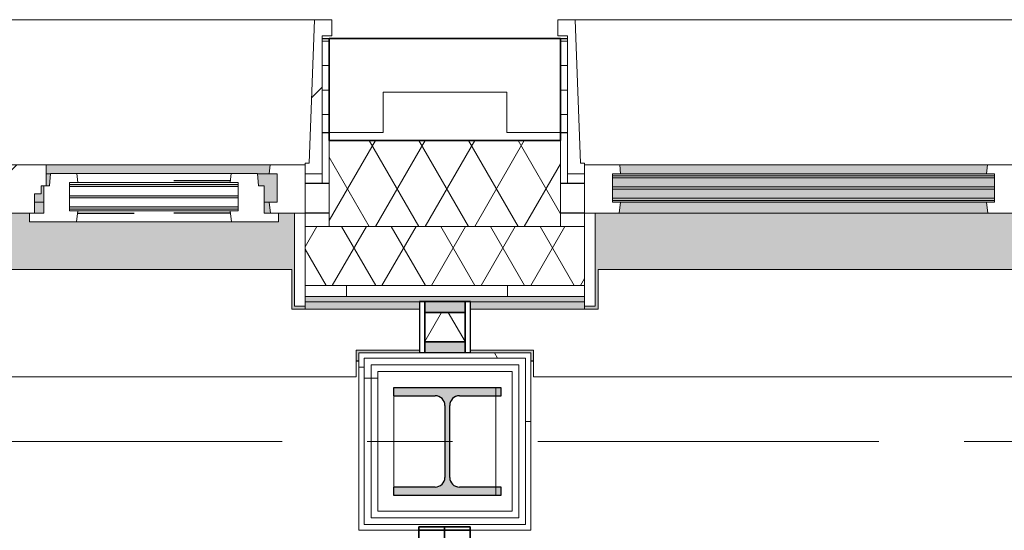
# Model space of a CAD drawing. Extents: x 2744 to 57639, y 3641 to 38820.
# Tile 34 of 179: x 12892 to 14725, y 35663 to 36613. Entities that reach past the tile are written whole.
import ezdxf
from ezdxf.enums import TextEntityAlignment as Align

# ---------------------------------------------------------------- set-up
doc = ezdxf.new("R2010")
doc.units = 0
doc.header["$LTSCALE"] = 50
doc.header["$PDSIZE"] = -5
doc.linetypes.add('gestippeld', pattern=[6.35, 3.175, -3.175])
doc.linetypes.add('stramien', pattern=[22.225, 12.7, -3.175, 3.175, -3.175])
doc.layers.get('0').update_dxf_attribs({"linetype": 'CONTINUOUS'})
doc.layers.get('DEFPOINTS').update_dxf_attribs({"linetype": 'CONTINUOUS'})
for name, color, linetype, lineweight in [('A-GLAZ', 8, 'CONTINUOUS', 25), ('A-GLAZ-CWMG', 8, 'CONTINUOUS', 18), ('A-GLAZ-GLAS', 8, 'CONTINUOUS', 25), ('A-WALL', 8, 'CONTINUOUS', 25), ('A-WALL-MBNI', 8, 'CONTINUOUS', 25), ('A-WALL-PATT', 8, 'CONTINUOUS', 50), ('I-WALL', 8, 'CONTINUOUS', 25), ('S-COLS', 8, 'CONTINUOUS', 18), ('S-GRID', 8, 'CONTINUOUS', 18)]:
    doc.layers.add(name, color=color, linetype=linetype, lineweight=lineweight)
for name, color, linetype in [('AS-I38-M_F----5_Muuraansluitingen', 7, 'CONTINUOUS'), ('AS-L38--', 7, 'CONTINUOUS'), ('AS-L38--_F----5', 7, 'CONTINUOUS'), ('AS-L38--_F---4-', 7, 'CONTINUOUS'), ('AS-L38--_F-23--', 3, 'CONTINUOUS'), ('AS-L38--_F1-----', 2, 'CONTINUOUS'), ('AS-L38--_F123--', 7, 'CONTINUOUS')]:
    doc.layers.add(name, color=color, linetype=linetype)
doc.styles.get("Standard").update_dxf_attribs({"font": 'isocp.shx'})
pattern_1 = [(0, (4516.597, 45345.66), (0, 45.688), []), (90, (4516.6, 45345.66), (-105, 45.688), [45.688, -45.688])]
pattern_2 = [(0, (0, 0), (406.4, 101.6), [33.528, -271.272, 33.528, -271.272, -1625.6]), (0, (0, 0), (406.4, 101.6), [-609.6, 33.528, -576.072, 33.528, -271.272, -711.2]), (0, (0, 0), (406.4, 101.6), [-1524, 33.528, -169.672, 33.528, -474.472]), (120, (152.4, 50.8), (-291.18818, 301.15272), [33.528, -271.272, 33.528, -271.272, -1625.6]), (120, (152.4, 50.8), (-291.18818, 301.15272), [-609.6, 33.528, -576.072, 33.528, -271.272, -711.2]), (120, (152.4, 50.8), (-291.18818, 301.15272), [-1524, 33.528, -169.672, 33.528, -474.472]), (240, (203.2, 254), (-115.21182, -402.75272), [33.528, -271.272, 33.528, -271.272, -1625.6]), (240, (203.2, 254), (-115.21182, -402.75272), [-609.6, 33.528, -576.072, 33.528, -271.272, -711.2]), (240, (203.2, 254), (-115.21182, -402.75272), [-1524, 33.528, -169.672, 33.528, -474.472])]
pattern_3 = [(0, (13523.27, 35595.7), (0, 500), []), (0, (13523.27, 35545.7), (0, 500), []), (0, (13523.27, 35495.7), (0, 500), []), (0, (13523.27, 35445.7), (0, 500), [])]
pattern_4 = [(45, (-14599.93, -36403.2), (-212.132, 212.132), [])]
pattern_5 = [(45, (-12766.6, -36403.2), (-212.132, 212.132), [])]

# ---------------------------------------------------------------- blocks, each defined once
blk = doc.blocks.new('10844_ABT model nieuw_export 08-11-2012_rvt-1-Plotview 4e Verdieping - schaal 1 op 100')
at = {"layer": 'S-COLS', "lineweight": 5}
blk.add_hatch(color=256, dxfattribs=at).paths.add_polyline_path([(13587.8, 35728.2), (13787.8, 35728.2), (13787.8, 35743.2), (13710.3, 35743.2), (13697.5, 35748.5), (13692.3, 35761.2), (13692.3, 35895.2), (13697.5, 35907.9), (13710.3, 35913.2), (13787.8, 35913.2), (13787.8, 35928.2), (13587.8, 35928.2), (13587.8, 35913.2), (13665.3, 35913.2), (13678, 35907.9), (13683.3, 35895.2), (13683.3, 35761.2), (13678, 35748.5), (13665.3, 35743.2), (13587.8, 35743.2)], flags=0)
at = {"layer": 'S-COLS', "color": 0, "lineweight": 25}
for p, q in [((13787.8, 35928.2), (13587.8, 35928.2)), ((13587.8, 35928.2), (13587.8, 35913.2)), ((13787.8, 35913.2), (13787.8, 35928.2)), ((13587.8, 35913.2), (13665.3, 35913.2)), ((13710.3, 35913.2), (13787.8, 35913.2)), ((13683.3, 35895.2), (13683.3, 35761.2)), ((13692.3, 35761.2), (13692.3, 35895.2)), ((13665.3, 35743.2), (13587.8, 35743.2)), ((13587.8, 35743.2), (13587.8, 35728.2)), ((13787.8, 35743.2), (13710.3, 35743.2)), ((13787.8, 35728.2), (13787.8, 35743.2)), ((13587.8, 35728.2), (13787.8, 35728.2))]:
    blk.add_line(p, q, dxfattribs=at)
for centre, start, end in [((13665.3, 35895.2), 0, 90), ((13710.3, 35895.2), 90, 180), ((13665.3, 35761.2), 270, 0), ((13710.3, 35761.2), 180, 270)]:
    blk.add_arc(centre, 18, start, end, dxfattribs=at)
blk = doc.blocks.new('22_KA_systeempanel_dicht - staal-8120713-Plotview 4e Verdieping - schaal 1 op 100')
at = {"layer": 'A-GLAZ', "lineweight": 18}
h = blk.add_hatch(color=256, dxfattribs=at)
h.paths.add_polyline_path([(-47.5, 37.5), (-47.5, -37.5), (-27.5, -37.5), (-27.5, 37.5)], flags=0)
h.paths.add_polyline_path([(27.5, -37.5), (47.5, -37.5), (47.5, 37.5), (27.5, 37.5), (27.5, 4.3)], flags=0)
h = blk.add_hatch(dxfattribs=at)
h.set_pattern_fill('FP_269', color=256, style=0, pattern_type=2)
h.set_pattern_definition([(330, (-36041.03, 13683.26), (60, 103.92305), []), (30, (-36041.03, 13683.26), (-60, 103.92305), [])])
h.paths.add_polyline_path([(-27.5, -37.5), (27.5, -37.5), (27.5, 37.5), (-27.5, 37.5), (-27.5, 4.3)], flags=0)
at = {"layer": 'A-GLAZ'}
for p, q in [((47.5, 47.5), (-47.5, 47.5)), ((-47.5, 47.5), (-47.5, 37.5)), ((-47.5, 37.5), (47.5, 37.5)), ((-27.5, 37.5), (-47.5, 37.5)), ((-47.5, 37.5), (-47.5, -37.5)), ((27.5, 37.5), (-27.5, 37.5)), ((-27.5, 37.5), (-27.5, -37.5)), ((-27.5, -37.5), (-27.5, 37.5)), ((27.5, -37.5), (27.5, 37.5)), ((47.5, 37.5), (27.5, 37.5)), ((27.5, 37.5), (27.5, -37.5)), ((47.5, 37.5), (47.5, 47.5)), ((47.5, -37.5), (47.5, 37.5)), ((47.5, -37.5), (-47.5, -37.5)), ((-47.5, -37.5), (-47.5, -47.5)), ((-47.5, -37.5), (-27.5, -37.5)), ((-47.5, -47.5), (47.5, -47.5)), ((-27.5, -37.5), (27.5, -37.5)), ((27.5, -37.5), (47.5, -37.5)), ((47.5, -47.5), (47.5, -37.5))]:
    blk.add_line(p, q, dxfattribs=at)
blk = doc.blocks.new('31_KA_Houten kozijn metselwerkgevel met draaiend deel verdieping - 31_KA_Houten kozijn metselwerkgevel met draaiend deel verdieping-V109-Plotview 4e Verdieping - schaal 1 op 100')
at = {"layer": 'A-GLAZ', "lineweight": 18}
h = blk.add_hatch(dxfattribs=at)
h.set_pattern_fill('FP_359', color=256, style=0, pattern_type=2)
h.set_pattern_definition(pattern_4)
h.paths.add_polyline_path([(-688.5, -76.9), (-656.5, -76.9), (-656.5, -56.9), (-664.2, -56.9), (-673.9, 210.1), (-706.5, 210.1), (-706.5, 180.1), (-688.5, 180.1), (-688.5, -53)], flags=0)
h = blk.add_hatch(dxfattribs=at)
h.set_pattern_fill('FP_359', color=256, style=0, pattern_type=2)
h.set_pattern_definition(pattern_4)
h.paths.add_polyline_path([(656.5, -76.9), (688.5, -76.9), (688.5, 180.1), (706.5, 180.1), (706.5, 210.1), (673.9, 210.1), (664.2, -56.9), (656.5, -56.9)], flags=0)
at = {"layer": 'A-GLAZ'}
h = blk.add_hatch(color=256, dxfattribs=at)
h.paths.add_polyline_path([(-589.5, -77), (92, -77), (93.6, -60), (-591.1, -60)], flags=0)
h.paths.add_polyline_path([(182.1, -77), (182.2, -76), (589.5, -77), (591.1, -60), (174, -60), (174, -77), (180.5, -77)], flags=0)
at = {"layer": 'A-GLAZ', "lineweight": 18}
h = blk.add_hatch(dxfattribs=at)
h.set_pattern_fill('FP_359', color=256, style=0, pattern_type=2)
h.set_pattern_definition(pattern_4)
h.paths.add_polyline_path([(94.3, -150), (152.5, -150), (152.5, -114), (165, -114), (165, -99), (174, -99), (174, -60), (93.6, -60), (92, -77), (107, -77), (107, -129.8), (92, -129.8)], flags=0)
at = {"layer": 'A-GLAZ'}
h = blk.add_hatch(color=256, dxfattribs=at)
h.paths.add_polyline_path([(-591.1, -129.8), (107, -129.8), (107, -126.3), (-604.5, -126.3), (-604.5, -129.8), (-591.8, -129.8)], flags=0)
h.paths.add_polyline_path([(152.5, -129.8), (170, -129.8), (170, -99), (165, -99), (165, -114), (152.5, -114)], flags=0)
h.paths.add_polyline_path([(589.5, -129.8), (604.5, -129.8), (604.5, -77), (567.9, -77), (569.5, -99), (580, -99), (580, -129.8)], flags=0)
h.paths.add_polyline_path([(90.3, -122.3), (107, -122.3), (107, -105.3), (-604.5, -105.3), (-604.5, -122.3), (27, -122.3)], flags=0)
h.paths.add_polyline_path([(27, -101.3), (107, -101.3), (107, -84.3), (-604.5, -84.3), (-604.5, -101.3), (-586.3, -101.3)], flags=0)
h.paths.add_polyline_path([(180.5, -99), (182.1, -77), (174, -77), (174, -99)], flags=0)
h.paths.add_polyline_path([(93.9, -80.3), (107, -80.3), (107, -77), (-604.5, -77), (-604.5, -80.3), (93.6, -80.3)], flags=0)
h = blk.add_hatch(color=256, dxfattribs=at)
h.paths.add_polyline_path([(-591.8, -150), (94.3, -150), (92, -129.8), (-589.5, -129.8)], flags=0)
h.paths.add_polyline_path([(580, -150), (591.8, -150), (589.5, -129.8), (580, -129.8), (580, -145.8)], flags=0)
h.paths.add_polyline_path([(170, -150), (170, -129.8), (152.5, -129.8), (152.5, -150)], flags=0)
blk.add_hatch(color=256, dxfattribs=at).paths.add_polyline_path([(-631.5, -328.5), (-631.5, -255), (631.5, -255), (631.5, -328.5), (656.5, -328.5), (656.5, -323.5), (636.5, -323.5), (636.5, -150), (607, -150), (607, -166), (143, -166), (143, -150), (-636.5, -150), (-636.5, -323.5), (-656.5, -323.5), (-656.5, -328.5), (-636.5, -328.5)], flags=0)
at = {"layer": 'A-GLAZ', "lineweight": 18}
for p, q in [((-706.5, 210.1), (-673.9, 210.1)), ((-706.5, 180.1), (-706.5, 210.1)), ((-673.9, 210.1), (-664.2, -56.9)), ((-673.9, 210.1), (673.9, 210.1)), ((673.9, 210.1), (664.2, -56.9)), ((706.5, 210.1), (673.9, 210.1)), ((706.5, 180.1), (706.5, 210.1)), ((-688.5, 180.1), (-706.5, 180.1)), ((-688.5, -76.9), (-688.5, 180.1)), ((688.5, -76.9), (688.5, 180.1)), ((688.5, 180.1), (706.5, 180.1)), ((-664.2, -56.9), (-656.5, -56.9)), ((-656.5, -56.9), (-656.5, -76.9)), ((-656.5, -150), (-656.5, -60)), ((-656.5, -60), (-591.1, -60)), ((-591.1, -60), (93.6, -60)), ((-591.1, -60), (-589.5, -77)), ((92, -77), (93.6, -60)), ((93.6, -60), (174, -60)), ((174, -60), (174, -99)), ((174, -60), (591.1, -60)), ((589.5, -77), (591.1, -60)), ((591.1, -60), (656.5, -60)), ((664.2, -56.9), (656.5, -56.9)), ((656.5, -56.9), (656.5, -76.9)), ((656.5, -60), (656.5, -150)), ((-656.5, -76.9), (-688.5, -76.9)), ((-688.5, -76.9), (-688.5, -94.9)), ((-604.5, -77), (-604.5, -80.3)), ((-589.5, -77), (-604.5, -77)), ((-604.5, -84.3), (-604.5, -101.3)), ((92, -77), (-589.5, -77)), ((107, -77), (92, -77)), ((107, -80.3), (107, -77)), ((107, -101.3), (107, -84.3)), ((182.1, -77), (174, -77)), ((589.5, -77), (567.9, -77)), ((604.5, -77), (589.5, -77)), ((604.5, -129.8), (604.5, -77)), ((656.5, -76.9), (688.5, -76.9)), ((688.5, -94.9), (688.5, -76.9)), ((-604.5, -105.3), (-604.5, -122.3)), ((107, -122.3), (107, -105.3)), ((165, -99), (165, -114)), ((170, -99), (165, -99)), ((-604.5, -126.3), (-604.5, -129.8)), ((107, -129.8), (107, -126.3)), ((152.5, -114), (152.5, -150)), ((165, -114), (152.5, -114)), ((-604.5, -129.8), (-589.5, -129.8)), ((-589.5, -129.8), (-591.8, -150)), ((-589.5, -129.8), (92, -129.8)), ((92, -129.8), (107, -129.8)), ((94.3, -150), (92, -129.8)), ((152.5, -129.8), (170, -129.8)), ((580, -129.8), (589.5, -129.8)), ((589.5, -129.8), (604.5, -129.8)), ((591.8, -150), (589.5, -129.8)), ((-656.5, -150), (-636.5, -150)), ((-656.5, -323.5), (-656.5, -150)), ((-591.8, -150), (-656.5, -150)), ((-636.5, -150), (-636.5, -323.5)), ((94.3, -150), (-591.8, -150)), ((143, -150), (94.3, -150)), ((656.5, -150), (607, -150)), ((636.5, -150), (656.5, -150)), ((636.5, -323.5), (636.5, -150)), ((656.5, -150), (656.5, -323.5)), ((-636.5, -323.5), (-656.5, -323.5)), ((-656.5, -328.5), (-656.5, -323.5)), ((656.5, -323.5), (636.5, -323.5)), ((656.5, -323.5), (656.5, -328.5))]:
    blk.add_line(p, q, dxfattribs=at)
blk = doc.blocks.new('31_KA_Houten kozijn metselwerkgevel triple glas - Type-9950180-Plotview 4e Verdieping - schaal 1 op 100')
at = {"layer": 'A-GLAZ'}
for points in [[(690.5, 42), (711.5, 42), (711.5, 46), (0, 46), (0, 42), (374.5, 42)], [(690.5, 21), (711.5, 21), (711.5, 25), (0, 25), (0, 21), (374.5, 21)], [(0, 0), (711.5, 0), (711.5, 4), (0, 4)]]:
    blk.add_hatch(color=256, dxfattribs=at).paths.add_polyline_path(points, flags=0)
at = {"layer": 'A-GLAZ', "lineweight": 18}
for p, q in [((0, 46), (711.5, 46)), ((0, 42), (0, 46)), ((711.5, 42), (0, 42)), ((711.5, 46), (711.5, 42)), ((0, 25), (711.5, 25)), ((0, 21), (0, 25)), ((711.5, 21), (0, 21)), ((711.5, 25), (711.5, 21)), ((0, 4), (711.5, 4)), ((0, 0), (0, 4)), ((711.5, 0), (0, 0)), ((711.5, 4), (711.5, 0))]:
    blk.add_line(p, q, dxfattribs=at)
blk = doc.blocks.new('31_KA_Houten kozijn metselwerkgevel met draaiend deel verdieping - 31_KA_Houten kozijn metselwerkgevel met draaiend deel verdieping-V110-Plotview 4e Verdieping - schaal 1 op 100')
at = {"layer": 'A-GLAZ', "lineweight": 18}
h = blk.add_hatch(dxfattribs=at)
h.set_pattern_fill('FP_360', color=256, style=0, pattern_type=2)
h.set_pattern_definition(pattern_5)
h.paths.add_polyline_path([(656.5, -76.9), (688.5, -76.9), (688.5, 180.1), (706.5, 180.1), (706.5, 210.1), (673.9, 210.1), (664.2, -56.9), (656.5, -56.9)], flags=0)
h = blk.add_hatch(dxfattribs=at)
h.set_pattern_fill('FP_360', color=256, style=0, pattern_type=2)
h.set_pattern_definition(pattern_5)
h.paths.add_polyline_path([(-656.5, -150), (-591.8, -150), (-589.5, -129.8), (-604.5, -129.8), (-604.5, -77), (-589.5, -77), (-591.1, -60), (-656.5, -60), (-656.5, -126.3)], flags=0)
h.paths.add_polyline_path([(591.8, -150), (656.5, -150), (656.5, -60), (591.1, -60), (589.5, -77), (604.5, -77), (604.5, -129.8), (589.5, -129.8)], flags=0)
at = {"layer": 'A-GLAZ'}
h = blk.add_hatch(color=256, dxfattribs=at)
h.paths.add_polyline_path([(-35.5, -77), (92, -77), (93.6, -60), (-591.1, -60), (-589.5, -77)], flags=0)
h.paths.add_polyline_path([(182.1, -77), (182.2, -76), (589.5, -77), (591.1, -60), (174, -60), (174, -77), (180.5, -77)], flags=0)
at = {"layer": 'A-GLAZ', "lineweight": 18}
h = blk.add_hatch(dxfattribs=at)
h.set_pattern_fill('FP_360', color=256, style=0, pattern_type=2)
h.set_pattern_definition(pattern_5)
h.paths.add_polyline_path([(94.3, -150), (152.5, -150), (152.5, -114), (165, -114), (165, -99), (174, -99), (174, -60), (93.6, -60), (92, -77), (107, -77), (107, -129.8), (92, -129.8)], flags=0)
at = {"layer": 'A-GLAZ'}
h = blk.add_hatch(color=256, dxfattribs=at)
h.paths.add_polyline_path([(170, -129.8), (170, -99), (165, -99), (165, -114), (152.5, -114), (152.5, -129.8), (165, -129.8)], flags=0)
h.paths.add_polyline_path([(94.3, -129.8), (107, -129.8), (107, -126.3), (-604.5, -126.3), (-604.5, -129.8), (92, -129.8)], flags=0)
h.paths.add_polyline_path([(589.5, -129.8), (604.5, -129.8), (604.5, -77), (567.9, -77), (569.5, -99), (580, -99), (580, -129.8)], flags=0)
h.paths.add_polyline_path([(-604.5, -122.3), (107, -122.3), (107, -105.3), (-604.5, -105.3)], flags=0)
h.paths.add_polyline_path([(-591.8, -101.3), (107, -101.3), (107, -84.3), (-604.5, -84.3), (-604.5, -101.3)], flags=0)
h.paths.add_polyline_path([(174, -99), (180.5, -99), (182.1, -77), (174, -77), (174, -84.3)], flags=0)
h.paths.add_polyline_path([(-584, -80.3), (107, -80.3), (107, -77), (-604.5, -77), (-604.5, -80.3), (-589.5, -80.3)], flags=0)
h = blk.add_hatch(color=256, dxfattribs=at)
h.paths.add_polyline_path([(-591.8, -150), (94.3, -150), (92, -129.8), (-589.5, -129.8)], flags=0)
h.paths.add_polyline_path([(589.5, -150), (591.8, -150), (589.5, -129.8), (580, -129.8), (580, -150)], flags=0)
h.paths.add_polyline_path([(152.5, -150), (170, -150), (170, -129.8), (152.5, -129.8), (152.5, -145.8)], flags=0)
blk.add_hatch(color=256, dxfattribs=at).paths.add_polyline_path([(656.5, -328.5), (656.5, -323.5), (636.5, -323.5), (636.5, -150), (607, -150), (607, -166), (143, -166), (143, -150), (-636.5, -150), (-636.5, -323.5), (-656.5, -323.5), (-656.5, -328.5), (-631.5, -328.5), (-631.5, -255), (631.5, -255), (631.5, -328.5), (636.5, -328.5)], flags=0)
at = {"layer": 'A-GLAZ', "lineweight": 18}
for p, q in [((-706.5, 210.1), (-673.9, 210.1)), ((-706.5, 180.1), (-706.5, 210.1)), ((-673.9, 210.1), (-664.2, -56.9)), ((-673.9, 210.1), (673.9, 210.1)), ((673.9, 210.1), (664.2, -56.9)), ((706.5, 210.1), (673.9, 210.1)), ((706.5, 180.1), (706.5, 210.1)), ((-688.5, 180.1), (-706.5, 180.1)), ((-688.5, -76.9), (-688.5, 180.1)), ((688.5, -76.9), (688.5, 180.1)), ((688.5, 180.1), (706.5, 180.1)), ((-664.2, -56.9), (-656.5, -56.9)), ((-656.5, -56.9), (-656.5, -76.9)), ((-656.5, -150), (-656.5, -60)), ((-656.5, -60), (-591.1, -60)), ((-591.1, -60), (93.6, -60)), ((-591.1, -60), (-589.5, -77)), ((92, -77), (93.6, -60)), ((93.6, -60), (174, -60)), ((174, -60), (174, -99)), ((174, -60), (591.1, -60)), ((589.5, -77), (591.1, -60)), ((591.1, -60), (656.5, -60)), ((664.2, -56.9), (656.5, -56.9)), ((656.5, -56.9), (656.5, -76.9)), ((656.5, -60), (656.5, -150)), ((-656.5, -76.9), (-688.5, -76.9)), ((-688.5, -76.9), (-688.5, -94.9)), ((-604.5, -77), (-604.5, -80.3)), ((-589.5, -77), (-604.5, -77)), ((-604.5, -84.3), (-604.5, -101.3)), ((92, -77), (-589.5, -77)), ((107, -77), (92, -77)), ((107, -80.3), (107, -77)), ((107, -101.3), (107, -84.3)), ((182.1, -77), (174, -77)), ((589.5, -77), (567.9, -77)), ((604.5, -77), (589.5, -77)), ((604.5, -129.8), (604.5, -77)), ((656.5, -76.9), (688.5, -76.9)), ((688.5, -94.9), (688.5, -76.9)), ((-604.5, -105.3), (-604.5, -122.3)), ((107, -122.3), (107, -105.3)), ((165, -99), (165, -114)), ((170, -99), (165, -99)), ((-604.5, -126.3), (-604.5, -129.8)), ((107, -129.8), (107, -126.3)), ((152.5, -114), (152.5, -150)), ((165, -114), (152.5, -114)), ((-604.5, -129.8), (-589.5, -129.8)), ((-589.5, -129.8), (-591.8, -150)), ((-589.5, -129.8), (92, -129.8)), ((92, -129.8), (107, -129.8)), ((94.3, -150), (92, -129.8)), ((152.5, -129.8), (170, -129.8)), ((580, -129.8), (589.5, -129.8)), ((589.5, -129.8), (604.5, -129.8)), ((591.8, -150), (589.5, -129.8)), ((-656.5, -150), (-636.5, -150)), ((-656.5, -323.5), (-656.5, -150)), ((-591.8, -150), (-656.5, -150)), ((-636.5, -150), (-636.5, -323.5)), ((94.3, -150), (-591.8, -150)), ((143, -150), (94.3, -150)), ((656.5, -150), (607, -150)), ((636.5, -150), (656.5, -150)), ((636.5, -323.5), (636.5, -150)), ((656.5, -150), (656.5, -323.5)), ((-636.5, -323.5), (-656.5, -323.5)), ((-656.5, -328.5), (-656.5, -323.5)), ((656.5, -323.5), (636.5, -323.5)), ((656.5, -323.5), (656.5, -328.5))]:
    blk.add_line(p, q, dxfattribs=at)
blk = doc.blocks.new('31_KA_Houten kozijn draaiend deel metselwerkgevel - Type-V125-Plotview 4e Verdieping - schaal 1 op 100')
at = {"layer": 'A-GLAZ', "lineweight": 18}
for p, q in [((10.5, 51), (12.2, 74)), ((12.2, 74), (61.4, 74)), ((61.4, 74), (63, 57)), ((61.4, 74), (348.6, 74)), ((347, 57), (348.6, 74)), ((348.6, 74), (397.8, 74)), ((397.8, 74), (399.5, 51)), ((48, 57), (48, 53.5)), ((63, 57), (48, 57)), ((347, 57), (63, 57)), ((362, 57), (347, 57)), ((362, 53.5), (362, 57)), ((0, 51), (10.5, 51)), ((0, 0), (0, 51)), ((48, 49.5), (48, 32.5)), ((362, 32.5), (362, 49.5)), ((399.5, 51), (410, 51)), ((410, 51), (410, 0)), ((48, 28.5), (48, 11.5)), ((362, 11.5), (362, 28.5)), ((-27, 0), (0, 0)), ((-27, -16), (-27, 0)), ((48, 7.5), (48, 4.2)), ((48, 4.2), (63, 4.2)), ((63, 4.2), (60.7, -16)), ((63, 4.2), (347, 4.2)), ((347, 4.2), (362, 4.2)), ((349.3, -16), (347, 4.2)), ((362, 4.2), (362, 7.5)), ((410, 0), (437, 0)), ((60.7, -16), (-27, -16)), ((349.3, -16), (60.7, -16)), ((437, -16), (349.3, -16)), ((437, 0), (437, -16))]:
    blk.add_line(p, q, dxfattribs=at)
at = {"layer": 'A-GLAZ', "linetype": 'gestippeld'}
blk.add_line((347.3, 60), (241.8, 60), dxfattribs=at)
at = {"layer": 'A-GLAZ-GLAS'}
for p, q in [((62.5, 0), (168.2, 0)), ((347.5, 0), (241.8, 0))]:
    blk.add_line(p, q, dxfattribs=at)
blk = doc.blocks.new('31_KA_Houten kozijn metselwerkgevel triple glas - Type-9950181-Plotview 4e Verdieping - schaal 1 op 100')
at = {"layer": 'A-GLAZ'}
for points in [[(0, 42), (314, 42), (314, 46), (0, 46)], [(314, 21), (314, 25), (0, 25), (0, 21), (128.4, 21)], [(314, 0), (314, 4), (0, 4), (0, 0), (128.4, 0)]]:
    blk.add_hatch(color=256, dxfattribs=at).paths.add_polyline_path(points, flags=0)
at = {"layer": 'A-GLAZ', "lineweight": 18}
for p, q in [((0, 46), (314, 46)), ((0, 42), (0, 46)), ((314, 42), (0, 42)), ((314, 46), (314, 42)), ((0, 25), (314, 25)), ((0, 21), (0, 25)), ((314, 21), (0, 21)), ((314, 25), (314, 21)), ((0, 4), (314, 4)), ((0, 0), (0, 4)), ((314, 0), (0, 0)), ((314, 4), (314, 0))]:
    blk.add_line(p, q, dxfattribs=at)
blk = doc.blocks.new('28_KA_prefab betonnen borstwering vierde verdieping zuid - 28_KA_prefab betonnen borstwering vierde verdieping zuid-10146233-Plotview 4e Verdieping - schaal 1 op 100')
at = {"layer": 'A-WALL-PATT', "lineweight": 25}
h = blk.add_hatch(color=256, dxfattribs=at)
h.paths.add_polyline_path([(4356.6, 19178.2), (4356.6, 19493.2), (4366.6, 19493.2), (4366.6, 19498.2), (4351.6, 19498.2), (4351.6, 19328.2), (4270.1, 19328.2), (4270.1, 19588.4), (4256.6, 19588.4), (4256.6, 19178.2)], flags=0)
h.paths.add_polyline_path([(4256.6, 20901.4), (4270.1, 20901.4), (4270.1, 21421.7), (4256.6, 21421.7), (4256.6, 20961.8)], flags=0)
h.paths.add_polyline_path([(4351.6, 20991.5), (4366.6, 20991.5), (4366.6, 20996.5), (4356.6, 20996.5), (4356.6, 21326.5), (4366.6, 21326.5), (4366.6, 21331.5), (4351.6, 21331.5), (4351.6, 20996.5)], flags=0)
h.paths.add_polyline_path([(4256.6, 22734.7), (4270.1, 22734.7), (4270.1, 23255), (4256.6, 23255), (4256.6, 22824.9)], flags=0)
h.paths.add_polyline_path([(4361.6, 22824.9), (4366.6, 22824.9), (4366.6, 22829.9), (4356.6, 22829.9), (4356.6, 23159.9), (4366.6, 23160.2), (4366.6, 23164.9), (4351.6, 23164.9), (4351.6, 22824.9), (4356.6, 22824.9)], flags=0)
h.paths.add_polyline_path([(4256.6, 24568), (4270.1, 24568), (4270.1, 25088.4), (4256.6, 25088.4), (4256.6, 24658.2)], flags=0)
h.paths.add_polyline_path([(4361.6, 24658.2), (4366.6, 24658.2), (4366.6, 24663.2), (4356.6, 24663.2), (4356.6, 24993.2), (4366.6, 24993.2), (4366.6, 24998.2), (4351.6, 24998.2), (4351.6, 24658.2), (4356.6, 24658.2)], flags=0)
h.paths.add_polyline_path([(4256.6, 26401.4), (4270.1, 26401.4), (4270.1, 26921.7), (4256.6, 26921.7), (4256.6, 26457.7)], flags=0)
h.paths.add_polyline_path([(4351.6, 26491.5), (4366.6, 26491.5), (4366.6, 26496.5), (4356.6, 26496.5), (4356.6, 26826.5), (4366.6, 26826.5), (4366.6, 26831.5), (4351.6, 26831.5), (4351.6, 26496.5)], flags=0)
h.paths.add_polyline_path([(4265.1, 28234.7), (4270.1, 28234.7), (4270.1, 28755), (4256.6, 28755), (4256.6, 28234.7)], flags=0)
h.paths.add_polyline_path([(4366.6, 28324.9), (4366.6, 28329.9), (4356.6, 28329.9), (4356.6, 28659.9), (4366.6, 28659.9), (4366.6, 28664.9), (4351.6, 28664.9), (4351.6, 28324.9), (4361.6, 28324.9)], flags=0)
h.paths.add_polyline_path([(4265.1, 30068), (4270.1, 30068), (4270.1, 30588.4), (4256.6, 30588.4), (4256.6, 30068)], flags=0)
h.paths.add_polyline_path([(4366.6, 30158.2), (4366.6, 30163.2), (4356.6, 30163.2), (4356.6, 30493.2), (4366.6, 30493.2), (4366.6, 30498.2), (4351.6, 30498.2), (4351.6, 30158.2), (4361.6, 30158.2)], flags=0)
h.paths.add_polyline_path([(4270.1, 31901.4), (4270.1, 32421.7), (4256.6, 32421.7), (4256.6, 31901.4), (4265.1, 31901.4)], flags=0)
h.paths.add_polyline_path([(4351.6, 31991.5), (4366.6, 31991.5), (4366.6, 31996.5), (4356.6, 31996.5), (4356.6, 32326.5), (4366.6, 32326.5), (4366.6, 32331.5), (4351.6, 32331.5), (4351.6, 31996.5)], flags=0)
h.paths.add_polyline_path([(4256.6, 33734.7), (4270.1, 33734.7), (4270.1, 34255), (4256.6, 34255), (4256.6, 33824.9)], flags=0)
h.paths.add_polyline_path([(4366.6, 33824.9), (4366.6, 33829.9), (4356.6, 33829.9), (4356.6, 34159.9), (4366.6, 34159.9), (4366.6, 34166.9), (4351.6, 34166.9), (4351.6, 33824.9), (4361.6, 33824.9)], flags=0)
h.paths.add_polyline_path([(4270.1, 35568), (4270.1, 35828.2), (4351.6, 35828.2), (4351.6, 35658.2), (4366.6, 35658.2), (4366.6, 35663.2), (4356.6, 35663.2), (4356.6, 35993.2), (4676.6, 35993.2), (4676.6, 35978.2), (4681.6, 35978.2), (4681.6, 35998.2), (4516.6, 35998.2), (4516.6, 36074.7), (4776.8, 36074.7), (4776.8, 36088.2), (4256.6, 36088.2), (4256.6, 35568), (4265.1, 35568)], flags=0)
h.paths.add_polyline_path([(19068.1, 35978.2), (19076.6, 35978.2), (19075.8, 36088.2), (18923.1, 36088.2), (18923.1, 36074.7), (19068.1, 36074.7)], flags=0)
h.paths.add_polyline_path([(17509.9, 35978.2), (17514.9, 35978.2), (17514.9, 35998.2), (17184.9, 35998.2), (17184.9, 35978.2), (17189.9, 35978.2), (17189.9, 35993.2), (17509.9, 35993.2), (17509.9, 35983.2)], flags=0)
h.paths.add_polyline_path([(15351.6, 35978.2), (15356.6, 35978.2), (15356.6, 35993.2), (15676.6, 35993.2), (15676.6, 35978.2), (15681.6, 35978.2), (15681.6, 35998.2), (15351.6, 35998.2), (15351.6, 35983.2)], flags=0)
h.paths.add_polyline_path([(13848.3, 35978.2), (13848.3, 35998.2), (13730.8, 35998.2), (13730.8, 35993.5), (13635.8, 35993.5), (13635.8, 35998.2), (13518.3, 35998.2), (13518.3, 35978.2), (13523.3, 35978.2), (13523.3, 35993.2), (13843.3, 35993.2), (13843.3, 35978.2)], flags=0)
h.paths.add_polyline_path([(12014.9, 35978.2), (12014.9, 35998.2), (11897.4, 35998.2), (11897.4, 35993.5), (11802.4, 35993.5), (11802.4, 35998.2), (11684.9, 35998.2), (11684.9, 35978.2), (11689.9, 35978.2), (11689.9, 35993.2), (12009.9, 35993.2), (12009.9, 35978.2)], flags=0)
h.paths.add_polyline_path([(10176.6, 35978.2), (10181.6, 35978.2), (10181.6, 35998.2), (10064.1, 35998.2), (10064.1, 35993.5), (9969.1, 35993.5), (9969.1, 35998.2), (9856.6, 35998.2), (9856.6, 35993.2), (10176.6, 35993.2), (10176.6, 35983.2)], flags=0)
h.paths.add_polyline_path([(8343.3, 35978.2), (8348.3, 35978.2), (8348.3, 35998.2), (8018.3, 35998.2), (8018.3, 35978.2), (8023.3, 35978.2), (8023.3, 35993.2), (8343.3, 35993.2), (8343.3, 35983.2)], flags=0)
h.paths.add_polyline_path([(6514.9, 35978.2), (6514.9, 35998.2), (6184.9, 35998.2), (6184.9, 35978.2), (6189.9, 35978.2), (6189.9, 35993.2), (6509.9, 35993.2), (6509.9, 35978.2)], flags=0)
h.paths.add_polyline_path([(17514.9, 36074.7), (17610.1, 36074.7), (17610.1, 36088.2), (17089.8, 36088.2), (17089.8, 36074.7), (17470.6, 36074.7)], flags=0)
h.paths.add_polyline_path([(15776.8, 36074.7), (15776.8, 36088.2), (15256.4, 36088.2), (15256.4, 36074.7), (15681.6, 36074.7)], flags=0)
h.paths.add_polyline_path([(9756.4, 36074.7), (9969.1, 36074.7), (9969.1, 36088.2), (9756.4, 36088.2), (9756.4, 36079.7)], flags=0)
h.paths.add_polyline_path([(11897.4, 36074.7), (12110.1, 36074.7), (12110.1, 36088.2), (11897.4, 36088.2)], flags=0)
h.paths.add_polyline_path([(11802.4, 36074.7), (11802.4, 36088.2), (11589.8, 36088.2), (11589.8, 36074.7), (11783.2, 36074.7)], flags=0)
h.paths.add_polyline_path([(13635.8, 36074.7), (13635.8, 36088.2), (13423.1, 36088.2), (13423.1, 36074.7), (13518.3, 36074.7)], flags=0)
h.paths.add_polyline_path([(10181.6, 36074.7), (10276.8, 36074.7), (10276.8, 36088.2), (10064.1, 36088.2), (10064.1, 36074.7)], flags=0)
h.paths.add_polyline_path([(13730.8, 36074.7), (13943.4, 36074.7), (13943.4, 36088.2), (13730.8, 36088.2)], flags=0)
h.paths.add_polyline_path([(8443.4, 36074.7), (8443.4, 36088.2), (7923.1, 36088.2), (7923.1, 36074.7), (8348.3, 36074.7)], flags=0)
h.paths.add_polyline_path([(6610.1, 36074.7), (6610.1, 36088.2), (6089.8, 36088.2), (6089.8, 36074.7), (6514.9, 36074.7)], flags=0)
at = {"layer": 'A-WALL-MBNI'}
for p, q in [((13518.3, 35978.2), (13523.3, 35978.2)), ((13843.3, 35978.2), (13848.3, 35978.2))]:
    blk.add_line(p, q, dxfattribs=at)
blk = doc.blocks.new('vensterbank tweede verdieping3 - vensterbank tweede verdieping-12052795-Plotview 4e Verdieping - schaal 1 op 100')
at = {"layer": 'A-GLAZ', "lineweight": 18}
for p, q in [((13398.1, 36148.2), (12135.1, 36148.2)), ((13398.1, 36074.7), (13398.1, 36148.2)), ((15231.4, 36148.2), (13968.4, 36148.2)), ((13968.4, 36148.2), (13968.4, 36074.7)), ((13635.8, 36074.7), (13398.1, 36074.7)), ((13968.4, 36074.7), (13730.8, 36074.7)), ((13518.3, 35948.2), (13518.3, 35998.2)), ((13518.3, 35998.2), (13635.8, 35998.2)), ((13730.8, 35998.2), (13848.3, 35998.2)), ((13848.3, 35998.2), (13848.3, 35948.2)), ((12014.9, 35948.2), (13518.3, 35948.2)), ((13848.3, 35948.2), (15351.6, 35948.2))]:
    blk.add_line(p, q, dxfattribs=at)
blk = doc.blocks.new('Onderlegger 4e verdieping')
at = {"layer": 'A-WALL-PATT', "lineweight": 18}
h = blk.add_hatch(dxfattribs=at)
h.set_pattern_fill('FP_1', color=256, angle=45, style=0, pattern_type=2)
h.set_pattern_definition([(45, (400, -4e-13), (-565.685, 565.685), []), (45, (600, -6e-13), (-565.685, 565.685), [])])
h.paths.add_polyline_path([(4631.8, 36403.2), (4731.8, 36403.2), (4731.8, 36578.2), (4516.6, 36578.2), (4516.6, 36478.2), (4631.8, 36478.2)], flags=0)
h.paths.add_polyline_path([(6134.8, 36403.2), (6234.8, 36403.2), (6234.8, 36478.2), (6465.1, 36478.2), (6465.1, 36403.2), (6565.1, 36403.2), (6565.1, 36578.2), (6134.8, 36578.2)], flags=0)
h.paths.add_polyline_path([(8068.1, 36403.2), (8068.1, 36478.2), (8298.4, 36478.2), (8298.4, 36403.2), (8398.4, 36403.2), (8398.4, 36578.2), (7968.1, 36578.2), (7968.1, 36403.2)], flags=0)
h.paths.add_polyline_path([(10203.3, 36403.2), (10231.8, 36403.2), (10231.8, 36578.2), (9801.4, 36578.2), (9801.4, 36403.2), (9901.4, 36403.2), (9901.4, 36478.2), (10131.8, 36478.2), (10131.8, 36403.2)], flags=0)
h.paths.add_polyline_path([(13568.1, 36403.2), (13568.1, 36478.2), (13798.4, 36478.2), (13798.4, 36403.2), (13898.4, 36403.2), (13898.4, 36578.2), (13468.1, 36578.2), (13468.1, 36403.2)], flags=0)
h.paths.add_polyline_path([(11965.1, 36403.2), (12065.1, 36403.2), (12065.1, 36578.2), (11634.8, 36578.2), (11634.8, 36403.2), (11734.8, 36403.2), (11734.8, 36478.2), (11965.1, 36478.2)], flags=0)
h.paths.add_polyline_path([(17234.8, 36403.2), (17234.8, 36478.2), (17465.1, 36478.2), (17465.1, 36403.2), (17565.1, 36403.2), (17565.1, 36578.2), (17134.8, 36578.2), (17134.8, 36403.2), (17154.7, 36403.2)], flags=0)
h.paths.add_polyline_path([(15401.4, 36403.2), (15401.4, 36478.2), (15631.8, 36478.2), (15631.8, 36403.2), (15731.8, 36403.2), (15731.8, 36578.2), (15301.4, 36578.2), (15301.4, 36403.2)], flags=0)
h.paths.add_polyline_path([(19068.1, 36403.2), (19068.1, 36478.2), (19642.3, 36478.2), (19642.3, 36578.2), (18968.1, 36578.2), (18968.1, 36403.2), (19050.5, 36403.2)], flags=0)
h.paths.add_polyline_path([(20314.4, 36478.2), (21286.6, 36478.2), (21286.6, 36578.2), (19742.3, 36578.2), (19742.3, 36478.2)], flags=0)
h = blk.add_hatch(dxfattribs=at)
h.set_pattern_fill('FP_3', color=256, style=0, pattern_type=2)
h.set_pattern_definition(pattern_1)
h.paths.add_polyline_path([(12065.1, 36403.2), (12078.1, 36403.2), (12078.1, 36578.2), (12065.1, 36578.2), (12065.1, 36478.2)], flags=0)
h.paths.add_polyline_path([(13455.1, 36403.2), (13468.1, 36403.2), (13468.1, 36578.2), (13455.1, 36578.2), (13455.1, 36478.2)], flags=0)
h = blk.add_hatch(dxfattribs=at)
h.set_pattern_fill('FP_3', color=256, style=0, pattern_type=2)
h.set_pattern_definition(pattern_1)
h.paths.add_polyline_path([(13898.4, 36403.2), (13911.4, 36403.2), (13911.4, 36578.2), (13898.4, 36578.2), (13898.4, 36452.8)], flags=0)
h.paths.add_polyline_path([(15288.4, 36403.2), (15301.4, 36403.2), (15301.4, 36578.2), (15288.4, 36578.2), (15288.4, 36478.2)], flags=0)
h = blk.add_hatch(dxfattribs=at)
h.set_pattern_fill('FP_2', color=256, angle=60, style=0, pattern_type=2)
h.set_pattern_definition([(240, (12901.59, 36538.2), (46.182, -80.0104), []), (300, (12809.19, 36538.2), (92.382, -0.0104), [])])
h.paths.add_polyline_path([(4516.6, 36228.2), (4731.8, 36228.2), (4731.8, 36388.2), (4516.6, 36388.2), (4516.6, 36350.2)], flags=0)
h.paths.add_polyline_path([(6134.8, 36228.2), (6565.1, 36228.2), (6565.1, 36388.2), (6134.8, 36388.2), (6134.8, 36350.2)], flags=0)
h.paths.add_polyline_path([(7991.5, 36228.2), (8398.4, 36228.2), (8398.4, 36388.2), (7968.1, 36388.2), (7968.1, 36228.2)], flags=0)
h.paths.add_polyline_path([(9801.4, 36228.2), (10231.8, 36228.2), (10231.8, 36388.2), (9801.4, 36388.2), (9801.4, 36350.2)], flags=0)
h.paths.add_polyline_path([(11783.2, 36228.2), (12065.1, 36228.2), (12065.1, 36388.2), (11634.8, 36388.2), (11634.8, 36228.2)], flags=0)
h.paths.add_polyline_path([(13468.1, 36228.2), (13898.4, 36228.2), (13898.4, 36388.2), (13468.1, 36388.2), (13468.1, 36350.2)], flags=0)
h.paths.add_polyline_path([(15301.4, 36228.2), (15731.8, 36228.2), (15731.8, 36388.2), (15301.4, 36388.2), (15301.4, 36350.2)], flags=0)
h.paths.add_polyline_path([(17154.7, 36228.2), (17565.1, 36228.2), (17565.1, 36388.2), (17134.8, 36388.2), (17134.8, 36228.2)], flags=0)
h.paths.add_polyline_path([(19366.5, 36228.2), (19642.3, 36228.2), (19642.3, 36388.2), (18968.1, 36388.2), (18968.1, 36228.2), (19050.5, 36228.2)], flags=0)
h.paths.add_polyline_path([(19742.3, 36228.2), (21286.6, 36228.2), (21286.6, 36388.2), (19742.3, 36388.2), (19742.3, 36334.8)], flags=0)
h = blk.add_hatch(dxfattribs=at)
h.set_pattern_fill('FP_409', color=256, angle=-300, style=0, pattern_type=2)
h.set_pattern_definition([(240, (11666.6, 36188.2), (46.182, -80.0104), []), (300, (11574.2, 36188.2), (92.382, -0.0104), [])])
h.paths.add_polyline_path([(18923.1, 36118.2), (19076.6, 36118.2), (19076.6, 36228.2), (18923.1, 36228.2), (18923.1, 36130.3)], flags=0)
h.paths.add_polyline_path([(17470.6, 36118.2), (17610.1, 36118.2), (17610.1, 36228.2), (17089.8, 36228.2), (17089.8, 36118.2), (17154.7, 36118.2)], flags=0)
h.paths.add_polyline_path([(15574.8, 36118.2), (15776.8, 36118.2), (15776.8, 36228.2), (15256.4, 36228.2), (15256.4, 36118.2), (15258.8, 36118.2)], flags=0)
h.paths.add_polyline_path([(13679, 36118.2), (13943.4, 36118.2), (13943.4, 36228.2), (13423.1, 36228.2), (13423.1, 36118.2)], flags=0)
h.paths.add_polyline_path([(11783.2, 36118.2), (12110.1, 36118.2), (12110.1, 36228.2), (11589.8, 36228.2), (11589.8, 36118.2)], flags=0)
h.paths.add_polyline_path([(10276.8, 36118.2), (10276.8, 36228.2), (9756.4, 36228.2), (9756.4, 36118.2), (10203.3, 36118.2)], flags=0)
h.paths.add_polyline_path([(7923.1, 36118.2), (8443.4, 36118.2), (8443.4, 36228.2), (7923.1, 36228.2), (7923.1, 36130.3)], flags=0)
h.paths.add_polyline_path([(6610.1, 36118.2), (6610.1, 36228.2), (6089.8, 36228.2), (6089.8, 36118.2), (6411.7, 36118.2)], flags=0)
h.paths.add_polyline_path([(4256.6, 36118.2), (4776.8, 36118.2), (4776.8, 36228.2), (4256.6, 36228.2), (4256.6, 36130.3)], flags=0)
h = blk.add_hatch(dxfattribs=at)
h.set_pattern_fill('FP_408', color=256, style=0, pattern_type=2)
h.set_pattern_definition([(90, (0, 0), (-300, 2e-14), [])])
h.paths.add_polyline_path([(18923.1, 36098.2), (19076.6, 36098.2), (19076.6, 36118.2), (18923.1, 36118.2)], flags=0)
h.paths.add_polyline_path([(17610.1, 36098.2), (17610.1, 36118.2), (17089.8, 36118.2), (17089.8, 36098.2), (17470.6, 36098.2)], flags=0)
h.paths.add_polyline_path([(15776.8, 36098.2), (15776.8, 36118.2), (15256.4, 36118.2), (15256.4, 36098.2), (15574.8, 36098.2)], flags=0)
h.paths.add_polyline_path([(13943.4, 36098.2), (13943.4, 36118.2), (13423.1, 36118.2), (13423.1, 36098.2), (13679, 36098.2)], flags=0)
h.paths.add_polyline_path([(12110.1, 36098.2), (12110.1, 36118.2), (11589.8, 36118.2), (11589.8, 36098.2), (12099.1, 36098.2)], flags=0)
h.paths.add_polyline_path([(10276.8, 36098.2), (10276.8, 36118.2), (9756.4, 36118.2), (9756.4, 36098.2), (10203.3, 36098.2)], flags=0)
h.paths.add_polyline_path([(8443.4, 36098.2), (8443.4, 36118.2), (7923.1, 36118.2), (7923.1, 36098.2), (8307.5, 36098.2)], flags=0)
h.paths.add_polyline_path([(6610.1, 36098.2), (6610.1, 36118.2), (6089.8, 36118.2), (6089.8, 36098.2), (6411.7, 36098.2)], flags=0)
h.paths.add_polyline_path([(4515.8, 36098.2), (4776.8, 36098.2), (4776.8, 36118.2), (4256.6, 36118.2), (4256.6, 36098.2)], flags=0)
h = blk.add_hatch(dxfattribs=at)
h.set_pattern_fill('FP_9', color=256, style=0, pattern_type=2)
h.set_pattern_definition(pattern_2)
h.paths.add_polyline_path([(19076.6, 36088.2), (19076.6, 36098.2), (18923.1, 36098.2), (18923.1, 36088.2), (19050.5, 36088.2)], flags=0)
h.paths.add_polyline_path([(17089.8, 36088.2), (17610.1, 36088.2), (17610.1, 36098.2), (17089.8, 36098.2)], flags=0)
h.paths.add_polyline_path([(15776.8, 36088.2), (15776.8, 36098.2), (15256.4, 36098.2), (15256.4, 36088.2), (15574.8, 36088.2)], flags=0)
h.paths.add_polyline_path([(13943.4, 36088.2), (13943.4, 36098.2), (13423.1, 36098.2), (13423.1, 36088.2), (13679, 36088.2)], flags=0)
h.paths.add_polyline_path([(11783.2, 36088.2), (12110.1, 36088.2), (12110.1, 36098.2), (11589.8, 36098.2), (11589.8, 36088.2)], flags=0)
h.paths.add_polyline_path([(10203.3, 36088.2), (10276.8, 36088.2), (10276.8, 36098.2), (9756.4, 36098.2), (9756.4, 36088.2), (9887.3, 36088.2)], flags=0)
h.paths.add_polyline_path([(8443.4, 36088.2), (8443.4, 36098.2), (7923.1, 36098.2), (7923.1, 36088.2), (8307.5, 36088.2)], flags=0)
h.paths.add_polyline_path([(6411.7, 36088.2), (6610.1, 36088.2), (6610.1, 36098.2), (6089.8, 36098.2), (6089.8, 36088.2), (6095.7, 36088.2)], flags=0)
h.paths.add_polyline_path([(4776.8, 36088.2), (4776.8, 36098.2), (4256.6, 36098.2), (4256.6, 36088.2), (4515.8, 36088.2)], flags=0)
h = blk.add_hatch(dxfattribs=at)
h.set_pattern_fill('FP_9', color=256, style=0, pattern_type=2)
h.set_pattern_definition(pattern_2)
h.paths.add_polyline_path([(13833.3, 35983.2), (13843.3, 35983.2), (13843.3, 35993.2), (13523.3, 35993.2), (13523.3, 35983.2), (13679, 35983.2)], flags=0)
h = blk.add_hatch(dxfattribs=at)
h.set_pattern_fill('FP_9', color=256, style=0, pattern_type=2)
h.set_pattern_definition(pattern_2)
h.paths.add_polyline_path([(13533.3, 35663.2), (13533.3, 35983.2), (13523.3, 35983.2), (13523.3, 35663.2)], flags=0)
h = blk.add_hatch(dxfattribs=at)
h.set_pattern_fill('FP_169', color=256, angle=-270, style=0, pattern_type=2)
h.set_pattern_definition([(270, (13483.27, 35993.2), (500, 3e-14), []), (270, (13433.27, 35993.2), (500, 3e-14), []), (270, (13383.27, 35993.2), (500, 3e-14), []), (270, (13333.27, 35993.2), (500, 3e-14), [])])
h.paths.add_polyline_path([(13820.8, 35970.7), (13833.3, 35970.7), (13833.3, 35983.2), (13533.3, 35983.2), (13533.3, 35970.7), (13679, 35970.7)], flags=0)
h = blk.add_hatch(dxfattribs=at)
h.set_pattern_fill('FP_170', color=256, angle=90, style=0, pattern_type=2)
h.set_pattern_definition(pattern_3)
h.paths.add_polyline_path([(13533.3, 35673.2), (13545.8, 35673.2), (13545.8, 35970.7), (13533.3, 35970.7), (13533.3, 35910.5)], flags=0)
h = blk.add_hatch(dxfattribs=at)
h.set_pattern_fill('FP_9', color=256, style=0, pattern_type=2)
h.set_pattern_definition(pattern_2)
h.paths.add_polyline_path([(13833.3, 35663.2), (13843.3, 35663.2), (13843.3, 35983.2), (13833.3, 35983.2), (13833.3, 35673.2)], flags=0)
h = blk.add_hatch(dxfattribs=at)
h.set_pattern_fill('FP_170', color=256, angle=90, style=0, pattern_type=2)
h.set_pattern_definition(pattern_3)
h.paths.add_polyline_path([(13558.3, 35685.7), (13558.3, 35958.2), (13545.8, 35958.2), (13545.8, 35685.7)], flags=0)
at = {"layer": 'A-GLAZ-CWMG', "lineweight": 35}
blk.add_line((13730.8, 35663.2), (13635.8, 35663.2), dxfattribs=at)
at = {"layer": 'A-WALL'}
for p, q in [((13455.1, 36578.2), (13468.1, 36578.2)), ((13898.4, 36578.2), (13911.4, 36578.2)), ((13455.1, 36403.2), (13468.1, 36403.2)), ((13898.4, 36403.2), (13911.4, 36403.2)), ((13468.1, 36308.3), (13423.1, 36308.3)), ((13943.4, 36308.3), (13898.4, 36308.3)), ((13468.1, 36253.2), (13423.1, 36253.2)), ((13943.4, 36253.2), (13898.4, 36253.2))]:
    blk.add_line(p, q, dxfattribs=at)
at = {"layer": 'A-WALL', "lineweight": 35}
for p, q in [((13898.4, 36578.2), (13468.1, 36578.2)), ((13468.1, 36578.2), (13468.1, 36388.2)), ((13898.4, 36388.2), (13898.4, 36578.2)), ((13898.4, 36388.2), (13468.1, 36388.2))]:
    blk.add_line(p, q, dxfattribs=at)
at = {"layer": 'A-WALL', "lineweight": 18}
for p, q in [((13568.1, 36478.2), (13568.1, 36403.2)), ((13798.4, 36478.2), (13568.1, 36478.2)), ((13798.4, 36403.2), (13798.4, 36478.2)), ((13468.1, 36403.2), (13568.1, 36403.2)), ((13798.4, 36403.2), (13898.4, 36403.2)), ((13468.1, 36388.2), (13468.1, 36228.2)), ((13898.4, 36228.2), (13898.4, 36388.2))]:
    blk.add_line(p, q, dxfattribs=at)
at = {"layer": 'I-WALL', "lineweight": 18}
for p, q in [((13943.4, 36228.2), (13423.1, 36228.2)), ((13943.4, 36118.2), (13423.1, 36118.2)), ((13943.4, 36098.2), (13423.1, 36098.2)), ((13423.1, 36088.2), (13943.4, 36088.2)), ((13843.3, 35993.2), (13523.3, 35993.2)), ((13523.3, 35993.2), (13523.3, 35663.2)), ((13843.3, 35663.2), (13843.3, 35993.2)), ((13833.3, 35983.2), (13533.3, 35983.2)), ((13533.3, 35983.2), (13533.3, 35673.2)), ((13820.8, 35970.7), (13545.8, 35970.7)), ((13545.8, 35970.7), (13545.8, 35685.7)), ((13820.8, 35970.7), (13820.8, 35685.7)), ((13833.3, 35983.2), (13833.3, 35673.2)), ((13808.3, 35958.2), (13558.3, 35958.2)), ((13558.3, 35958.2), (13558.3, 35698.2)), ((13808.3, 35958.2), (13808.3, 35698.2)), ((13588.3, 35928.2), (13778.3, 35928.2)), ((13588.3, 35728.2), (13588.3, 35928.2)), ((13778.3, 35928.2), (13778.3, 35728.2)), ((13778.3, 35728.2), (13588.3, 35728.2)), ((13808.3, 35698.2), (13558.3, 35698.2)), ((13820.8, 35685.7), (13545.8, 35685.7)), ((13523.3, 35663.2), (13843.3, 35663.2)), ((13833.3, 35673.2), (13533.3, 35673.2))]:
    blk.add_line(p, q, dxfattribs=at)
at = {"layer": 'S-GRID', "linetype": 'stramien'}
blk.add_line((2743.8, 35828.2), (56270.4, 35828.2), dxfattribs=at)
at = {"lineweight": 5}
blk.add_blockref('10844_ABT model nieuw_export 08-11-2012_rvt-1-Plotview 4e Verdieping - schaal 1 op 100', (0, 0), dxfattribs=at)
at = {"layer": 'A-GLAZ'}
for name, p in [('31_KA_Houten kozijn metselwerkgevel met draaiend deel verdieping - 31_KA_Houten kozijn metselwerkgevel met draaiend deel verdieping-V110-Plotview 4e Verdieping - schaal 1 op 100', (12766.6, 36403.2)), ('31_KA_Houten kozijn metselwerkgevel met draaiend deel verdieping - 31_KA_Houten kozijn metselwerkgevel met draaiend deel verdieping-V109-Plotview 4e Verdieping - schaal 1 op 100', (14599.9, 36403.2)), ('31_KA_Houten kozijn draaiend deel metselwerkgevel - Type-V125-Plotview 4e Verdieping - schaal 1 op 100', (12936.6, 36253.2)), ('31_KA_Houten kozijn metselwerkgevel triple glas - Type-9950180-Plotview 4e Verdieping - schaal 1 op 100', (13995.4, 36276.9)), ('31_KA_Houten kozijn metselwerkgevel triple glas - Type-9950181-Plotview 4e Verdieping - schaal 1 op 100', (12984.6, 36260.7)), ('vensterbank tweede verdieping3 - vensterbank tweede verdieping-12052795-Plotview 4e Verdieping - schaal 1 op 100', (0, 0))]:
    blk.add_blockref(name, p, dxfattribs=at)
at = {"layer": 'A-GLAZ', "lineweight": 18, "rotation": 89.99999999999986}
blk.add_blockref('22_KA_systeempanel_dicht - staal-8120713-Plotview 4e Verdieping - schaal 1 op 100', (13683.3, 36041), dxfattribs=at)
at = {"layer": 'A-WALL-MBNI'}
blk.add_blockref('28_KA_prefab betonnen borstwering vierde verdieping zuid - 28_KA_prefab betonnen borstwering vierde verdieping zuid-10146233-Plotview 4e Verdieping - schaal 1 op 100', (0, 0), dxfattribs=at)
blk = doc.blocks.new('Q0WDSTL-_CTA01')
at = {"layer": 'AS-L38--_F-23--'}
for p, q in [((0, 0.3), (0, 0.5)), ((0, -0.3), (0, -0.5))]:
    blk.add_line(p, q, dxfattribs=at)
at = {"layer": 'AS-L38--_F-23--', "color": 1}
blk.add_lwpolyline([(0, 0.3), (1, 0.3), (1, -0.3), (0, -0.3)], dxfattribs=at)
at = {"layer": 'AS-L38--_F1-----'}
blk.add_lwpolyline([(0, 0.5), (0, -0.5)], dxfattribs=at)
blk = doc.blocks.new('QEND8---_CTA01')
at = {"layer": 'AS-L38--_F----5', "invisible_edges": 1}
for points in [[(0, 0), (0, 0, 60), (35, 0, 60), (35, 0)], [(0, 0, 2660), (0, 0, 2700), (35, 0, 2700), (35, 0, 2660)]]:
    blk.add_3dface(points, dxfattribs=at)
at = {"layer": 'AS-L38--_F----5'}
blk.add_3dface([(0, 0, 60), (0, 0, 2660), (35, 0, 2660), (35, 0, 60)], dxfattribs=at)
at = {"layer": 'AS-L38--_F---4-', "invisible_edges": 1}
for points in [[(35, 47.5), (35, 47.5, 60), (0, 47.5, 60), (0, 47.5)], [(35, 47.5, 2660), (35, 47.5, 2700), (0, 47.5, 2700), (0, 47.5, 2660)], [(0, -47.5), (0, -47.5, 60), (35, -47.5, 60), (35, -47.5)], [(0, -47.5, 2660), (0, -47.5, 2700), (35, -47.5, 2700), (35, -47.5, 2660)]]:
    blk.add_3dface(points, dxfattribs=at)
at = {"layer": 'AS-L38--_F---4-'}
for points in [[(35, 47.5, 60), (35, 47.5, 2660), (0, 47.5, 2660), (0, 47.5, 60)], [(0, -47.5, 2700), (35, -47.5, 2700), (35, 47.5, 2700), (0, 47.5, 2700)], [(35, -47.5), (35, -47.5, 60), (35, 47.5, 60), (35, 47.5)], [(35, -47.5, 60), (35, -47.5, 2660), (35, 47.5, 2660), (35, 47.5, 60)], [(35, -47.5, 2660), (35, -47.5, 2700), (35, 47.5, 2700), (35, 47.5, 2660)], [(0, -47.5, 60), (0, -47.5, 2660), (35, -47.5, 2660), (35, -47.5, 60)]]:
    blk.add_3dface(points, dxfattribs=at)
at = {"layer": 'AS-L38--_F123--'}
blk.add_lwpolyline([(0, -47.5), (35, -47.5), (35, 47.5), (0, 47.5)], dxfattribs=at)
at = {"layer": 'DEFPOINTS'}
blk.add_point((35, 0, 2700), dxfattribs=at)
at = {"layer": 'AS-L38--', "xscale": 10, "yscale": 95, "zscale": 10}
blk.add_blockref('Q0WDSTL-_CTA01', (0, 0), dxfattribs=at)
at = {"layer": 'AS-I38-M_F----5_Muuraansluitingen', "extrusion": (0, -1, 0)}
blk.add_text('4E', height=125, rotation=90, dxfattribs=at).set_placement((35, 2750), align=Align.MIDDLE_LEFT)

msp = doc.modelspace()

# ---------------------------------------------------------------- block references
msp.add_blockref('Onderlegger 4e verdieping', (0, 0))
at = {"layer": 'AS-L38--', "rotation": 90.00000000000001}
msp.add_blockref('QEND8---_CTA01', (13682.6, 35634.2), dxfattribs=at)

doc.saveas('drawing.dxf')
